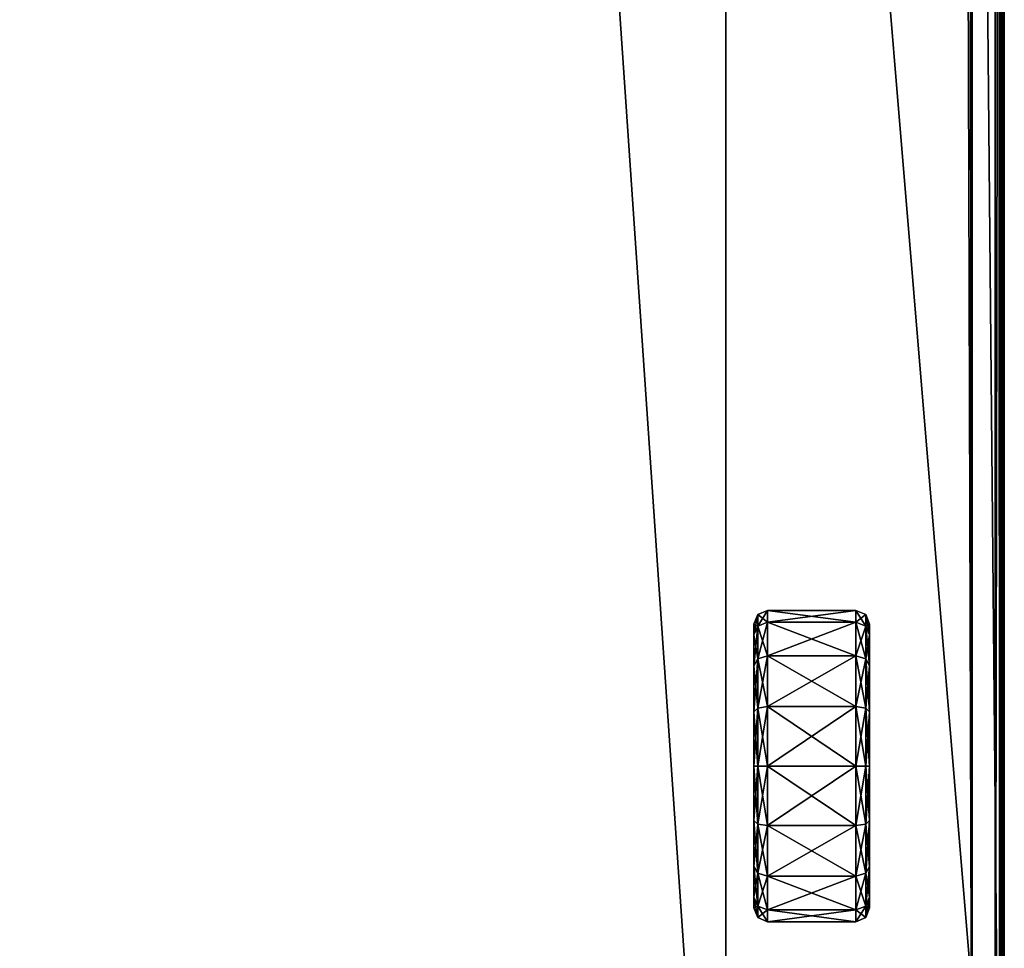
# Model space of a CAD drawing. Header units: centimetres. Extents: x -30.2 to 45.3, y -8.4 to 52.9.
# Tile 255 of 256: x 29.2 to 45.3, y 7.2 to 22.4. Entities that reach past the tile are written whole.
import ezdxf

# ---------------------------------------------------------------- set-up
doc = ezdxf.new("R2010")
doc.units = ezdxf.units.CM
doc.layers.add('RF471304_Body', color=7, linetype='Continuous', true_color=0x1bb158)

msp = doc.modelspace()

# ---------------------------------------------------------------- meshes
at = {"layer": 'RF471304_Body', "color": 213, "true_color": 0xc458e1}
mesh = msp.add_polyface(dxfattribs=at)
corners = [(-22.011, 48.797, 197.682), (-22.011, 48.346, 32.39), (37.276, 48.346, 32.39), (37.276, 48.797, 197.682), (41.365, 49.966, 24.197), (-26.138, 49.966, 24.197), (41.334, 51.851, 24.229), (41.354, 51.837, 24.224), (40.666, 49.966, 7.544), (-26.047, 49.966, 7.544), (-29.599, 2.002, -0.249), (40.754, 49.966, -0.249), (44.664, 49.966, -0.249), (44.812, 2.002, -0.249), (44.746, 49.949, -0.249), (44.796, 49.9, -0.249), (-26.042, 49.966, -0.249), (40.773, -2.863, 32.428), (40.773, 48.346, 32.39), (-25.508, 48.346, 32.39), (-7.966, -2.863, 197.682), (40.773, 48.797, 197.682), (40.773, -2.863, 197.682), (44.703, 49.9, 7.544), (44.796, 49.9, 24.197), (44.812, 49.817, 24.197), (44.812, 49.817, 7.544), (44.654, 49.949, 7.544), (44.746, 49.949, 24.197), (44.571, 49.966, 7.544), (44.664, 49.966, 24.197), (45.165, 51.753, 24.233), (41.365, 51.838, 24.225), (45.19, 1.958, 209.273), (45.19, 49.93, 209.273), (41.197, 49.93, 209.273), (45.19, 51.693, 209.273), (41.352, 51.736, 209.273), (41.3, 51.726, 209.273), (41.268, 51.695, 209.273), (41.256, 51.644, 209.273), (41.167, 51.737, 209.273), (-26.034, 51.644, 209.273), (41.218, 51.727, 209.273), (41.248, 51.696, 209.273), (-26.034, 49.93, 209.273), (-7.966, 1.958, 209.273)]
mesh.append_faces([[corners[k] for k in face] for face in [(33, 34, 35), (44, 40, 39)]], dxfattribs={"color": 213})
mesh.append_faces([[corners[k] for k in face] for face in [(4, 6, 7), (32, 4, 7)]], dxfattribs={"vtx0": -1, "color": 213})
mesh.append_faces([[corners[k] for k in face] for face in [(41, 42, 35)]], dxfattribs={"vtx0": -1, "vtx1": -1, "vtx2": -1, "color": 213})
mesh.append_faces([[corners[k] for k in face] for face in [(10, 11, 12), (13, 12, 14), (13, 14, 15), (17, 2, 1), (17, 1, 19), (20, 0, 3), (20, 3, 21), (36, 38, 39), (36, 39, 40)]], dxfattribs={"vtx0": -1, "vtx2": -1, "color": 213})
mesh.append_faces([[corners[k] for k in face] for face in [(35, 34, 40), (40, 44, 35)]], dxfattribs={"vtx1": -1, "color": 213})
mesh.append_faces([[corners[k] for k in face] for face in [(4, 5, 6), (13, 10, 12), (32, 31, 4), (34, 36, 40), (43, 41, 35), (44, 43, 35)]], dxfattribs={"vtx1": -1, "vtx2": -1, "color": 213})
mesh.append_faces([[corners[k] for k in face] for face in [(0, 1, 2), (2, 3, 0), (4, 8, 9), (8, 11, 16), (17, 18, 2), (22, 21, 18), (23, 24, 25), (25, 26, 23), (15, 23, 26), (27, 28, 24), (24, 23, 27), (29, 30, 28), (28, 27, 29), (14, 27, 23), (23, 15, 14), (12, 29, 27), (27, 14, 12), (18, 21, 3), (3, 2, 18), (31, 30, 4), (4, 30, 29), (29, 8, 4), (29, 12, 11), (11, 8, 29), (36, 37, 38), (35, 45, 46), (46, 33, 35), (43, 44, 39)]], dxfattribs={"vtx2": -1, "color": 213})
mesh = msp.add_polyface(dxfattribs=at)
corners = [(45.338, 51.693, 201.18), (45.338, 49.93, 201.18), (45.338, 49.93, 24.328), (45.338, 51.693, 24.328), (44.812, 2.002, -0.249), (44.796, 49.9, -0.249), (44.812, 49.817, -0.249), (45.262, 2.011, 24.23), (44.812, 2.322, 24.197), (44.812, 49.817, 24.197), (45.248, 49.911, 24.229), (44.812, 2.002, 7.544), (44.812, 49.817, 7.544), (45.338, 49.93, 209.124), (45.338, 1.958, 209.124), (45.19, 51.693, 209.273), (45.272, 51.693, 209.256), (45.263, 51.739, 209.256), (45.19, 49.93, 209.273), (45.272, 49.93, 209.256), (44.796, 49.9, 24.197), (45.297, 51.686, 24.233), (45.313, 51.604, 24.233), (45.322, 51.693, 209.207), (45.307, 51.767, 209.207), (45.338, 51.693, 209.124), (45.322, 49.93, 209.207), (44.746, 49.949, 24.197), (45.247, 51.736, 24.233), (44.664, 49.966, 24.197), (45.165, 51.753, 24.233), (45.338, 1.958, 201.18), (45.19, 1.958, 209.273), (45.272, 1.958, 209.256), (45.322, 1.958, 209.207), (45.328, 49.928, 24.276), (45.338, 1.958, 24.328), (45.33, 1.964, 24.276), (45.327, 51.654, 24.245), (45.311, 51.736, 24.245), (45.336, 51.683, 24.276), (45.298, 49.922, 24.243), (45.304, 1.982, 24.243), (45.319, 51.766, 24.276)]
mesh.append_faces([[corners[k] for k in face] for face in [(15, 16, 17), (9, 22, 10)]], dxfattribs={"color": 213})
mesh.append_faces([[corners[k] for k in face] for face in [(4, 5, 6)]], dxfattribs={"vtx0": -1, "color": 213})
mesh.append_faces([[corners[k] for k in face] for face in [(0, 1, 2), (2, 3, 0), (7, 8, 9), (9, 10, 7), (9, 8, 11), (11, 12, 9), (6, 12, 11), (1, 13, 14), (18, 19, 16), (16, 15, 18), (20, 21, 22), (22, 9, 20), (12, 6, 5), (17, 16, 23), (24, 23, 25), (19, 26, 23), (23, 16, 19), (26, 13, 25), (25, 23, 26), (27, 28, 21), (21, 20, 27), (29, 30, 28), (28, 27, 29), (2, 1, 31), (0, 25, 13), (13, 1, 0), (19, 18, 32), (26, 19, 33), (34, 14, 13), (13, 26, 34), (35, 2, 36), (36, 37, 35), (38, 22, 21), (21, 39, 38), (40, 3, 2), (2, 35, 40), (41, 35, 37), (37, 42, 41), (10, 41, 42), (42, 7, 10), (40, 38, 39), (3, 40, 43), (39, 21, 28), (38, 40, 35), (35, 41, 38), (22, 38, 41), (41, 10, 22)]], dxfattribs={"vtx2": -1, "color": 213})
mesh = msp.add_polyface(dxfattribs=at)
corners = [(-29.599, -2.537, 7.544), (-29.599, 2.002, 7.544), (44.812, 2.002, 7.544), (-29.599, 2.322, 24.197), (-29.599, 49.817, 24.197), (-29.599, 49.817, 7.544), (-29.582, 49.9, -0.249), (-29.533, 49.949, -0.249), (-29.45, 49.966, -0.249), (-29.599, 49.817, -0.249), (-29.599, 2.002, -0.249), (-26.042, 49.966, -0.249), (40.754, 49.966, -0.249), (-7.966, 1.958, 209.273), (-26.034, 49.93, 209.273), (-30.012, 49.93, 209.273), (-30.012, 1.958, 209.273), (-30.16, 1.958, 201.18), (-30.16, 49.93, 201.18), (-30.16, 49.93, 24.328), (-30.16, 1.958, 24.328), (-30.082, 2.008, 24.23), (-29.599, -2.537, 24.197), (-25.508, -2.863, 32.428), (-25.508, 48.346, 32.39), (-25.508, 48.797, 197.682), (-25.508, -2.863, 197.682), (-7.966, -2.863, 197.682), (-22.011, 48.797, 197.682), (-29.533, 49.949, 7.544), (-29.533, 49.949, 24.197), (-29.45, 49.966, 24.197), (-30.094, 49.93, 209.256), (-30.094, 1.958, 209.256), (-29.582, 49.9, 7.544), (-29.582, 49.9, 24.197), (-30.144, 49.93, 209.207), (-30.144, 1.958, 209.207), (-30.16, 49.93, 209.124), (-30.16, 1.958, 209.124), (-22.011, 48.346, 32.39), (-30.069, 49.912, 24.229), (-30.12, 49.922, 24.243), (-30.126, 1.98, 24.243), (-30.152, 1.964, 24.276), (-30.121, -2.702, 24.243), (-30.072, -2.686, 24.229), (-30.15, 49.928, 24.276)]
mesh.append_faces([[corners[k] for k in face] for face in [(26, 25, 27)]], dxfattribs={"color": 213})
mesh.append_faces([[corners[k] for k in face] for face in [(10, 8, 11), (10, 11, 12)]], dxfattribs={"vtx0": -1, "vtx2": -1, "color": 213})
mesh.append_faces([[corners[k] for k in face] for face in [(9, 6, 8), (10, 9, 8)]], dxfattribs={"vtx1": -1, "vtx2": -1, "color": 213})
mesh.append_faces([[corners[k] for k in face] for face in [(0, 1, 2), (3, 4, 5), (5, 1, 3), (6, 7, 8), (13, 14, 15), (15, 16, 13), (17, 18, 19), (19, 20, 17), (21, 3, 22), (22, 3, 1), (5, 9, 10), (10, 1, 5), (2, 1, 10), (23, 24, 25), (25, 26, 23), (27, 25, 28), (29, 30, 31), (15, 32, 33), (33, 16, 15), (34, 35, 30), (30, 29, 34), (5, 4, 35), (35, 34, 5), (32, 36, 37), (37, 33, 32), (36, 38, 39), (39, 37, 36), (6, 34, 29), (29, 7, 6), (9, 5, 34), (34, 6, 9), (25, 24, 40), (40, 28, 25), (17, 39, 38), (38, 18, 17), (4, 3, 21), (21, 41, 4), (42, 41, 21), (21, 43, 42), (44, 43, 45), (43, 21, 46), (47, 42, 43), (43, 44, 47), (19, 47, 44), (44, 20, 19)]], dxfattribs={"vtx2": -1, "color": 213})
mesh = msp.add_polyface(dxfattribs=at)
corners = [(45.338, -2.714, 24.328), (45.338, 1.958, 24.328), (45.338, 1.958, 201.18), (45.338, -2.714, 201.18), (45.338, 1.958, 209.124), (45.338, 49.93, 201.18), (45.338, -2.714, 209.124), (45.322, -2.714, 209.207), (45.322, -2.76, 209.197), (45.322, -2.788, 209.17), (45.322, -2.797, 209.124), (45.272, -2.832, 209.197), (45.272, -2.846, 209.124), (45.19, -2.846, 209.207), (45.272, -2.788, 209.242), (45.272, -2.714, 209.256), (45.19, -2.714, 209.273), (45.322, 1.958, 209.207), (45.272, 1.958, 209.256), (45.19, -2.863, 24.328), (45.272, -2.846, 24.328), (45.272, -2.846, 201.18), (45.19, -2.863, 201.18), (45.322, -2.797, 201.18), (45.322, -2.797, 24.328), (45.338, 49.93, 24.328), (45.19, 1.958, 209.273), (45.272, 49.93, 209.256), (45.322, 49.93, 209.207), (45.309, -2.685, 24.243), (45.272, -2.649, 24.231), (45.262, 2.011, 24.23), (45.304, 1.982, 24.243), (45.315, -2.789, 24.276), (45.266, -2.838, 24.276), (45.331, -2.707, 24.276), (45.33, 1.964, 24.276), (45.295, -2.765, 24.244), (45.248, -2.813, 24.244), (45.262, -2.726, 24.231)]
mesh.append_faces([[corners[k] for k in face] for face in [(6, 7, 8), (6, 9, 10), (6, 8, 9)]], dxfattribs={"color": 213})
mesh.append_faces([[corners[k] for k in face] for face in [(0, 1, 2), (2, 3, 0), (4, 2, 5), (6, 3, 2), (2, 4, 6), (11, 12, 10), (10, 9, 11), (12, 11, 13), (14, 11, 9), (9, 8, 14), (15, 14, 8), (8, 7, 15), (14, 15, 16), (7, 17, 18), (18, 15, 7), (6, 4, 17), (17, 7, 6), (19, 20, 21), (22, 21, 12), (23, 21, 20), (20, 24, 23), (3, 23, 24), (24, 0, 3), (10, 12, 21), (21, 23, 10), (6, 10, 23), (23, 3, 6), (2, 1, 25), (26, 18, 27), (18, 17, 28), (29, 30, 31), (31, 32, 29), (33, 24, 20), (20, 34, 33), (35, 0, 24), (24, 33, 35), (35, 29, 32), (32, 36, 35), (0, 35, 36), (36, 1, 0), (37, 33, 34), (34, 38, 37), (39, 37, 38), (29, 35, 33), (33, 37, 29), (30, 29, 37), (37, 39, 30)]], dxfattribs={"vtx2": -1, "color": 213})
mesh = msp.add_polyface(dxfattribs=at)
corners = [(44.812, 2.002, 7.544), (44.812, -2.194, 7.544), (-29.599, -2.537, 7.544), (-7.966, -2.714, 209.273), (45.19, -2.714, 209.273), (45.19, 1.958, 209.273), (-7.966, 1.958, 209.273), (45.262, 2.011, 24.23), (45.272, -2.649, 24.231), (44.812, -2.194, 24.197), (44.812, 2.322, 24.197), (-29.599, -2.537, 24.197), (45.144, -2.782, 24.231), (-29.599, 2.002, -0.249), (44.812, 2.002, -0.249), (44.812, 49.817, -0.249), (45.19, -2.863, 209.124), (-7.966, -2.863, 209.124), (-7.966, -2.863, 201.18), (45.19, -2.863, 201.18), (-25.508, -2.863, 32.428), (-30.012, -2.863, 24.328), (45.19, -2.863, 24.328), (40.773, -2.863, 32.428), (-7.966, -2.863, 197.682), (40.773, -2.863, 197.682), (-25.508, 48.346, 32.39), (40.773, 48.797, 197.682), (40.773, 48.346, 32.39), (45.272, -2.714, 209.256), (45.272, 1.958, 209.256), (45.19, -2.846, 209.207), (45.272, -2.846, 209.124), (45.19, -2.797, 209.256), (45.272, -2.832, 209.197), (45.272, -2.788, 209.242), (45.272, -2.846, 201.18), (-7.966, -2.797, 209.256), (-7.966, -2.846, 209.207), (45.262, -2.726, 24.231), (45.219, -2.771, 24.231), (45.159, -2.809, 24.263), (-29.963, -2.825, 24.262), (45.266, -2.838, 24.276), (45.272, -2.846, 24.328), (45.174, -2.836, 24.296), (-29.987, -2.844, 24.295), (45.248, -2.813, 24.244)]
mesh.append_faces([[corners[k] for k in face] for face in [(9, 8, 39), (9, 39, 40), (9, 40, 12)]], dxfattribs={"color": 213})
mesh.append_faces([[corners[k] for k in face] for face in [(24, 27, 25)]], dxfattribs={"vtx0": -1, "color": 213})
mesh.append_faces([[corners[k] for k in face] for face in [(20, 23, 26)]], dxfattribs={"vtx1": -1, "color": 213})
mesh.append_faces([[corners[k] for k in face] for face in [(0, 1, 2), (3, 4, 5), (5, 6, 3), (7, 8, 9), (9, 10, 7), (11, 9, 12), (10, 9, 1), (1, 0, 10), (2, 1, 9), (13, 14, 0), (0, 14, 15), (16, 17, 18), (18, 19, 16), (20, 21, 22), (22, 23, 20), (18, 24, 25), (25, 19, 18), (19, 25, 23), (23, 22, 19), (28, 23, 25), (29, 30, 5), (5, 4, 29), (31, 16, 32), (33, 31, 34), (34, 35, 33), (4, 33, 35), (36, 19, 22), (32, 16, 19), (33, 4, 3), (3, 37, 33), (31, 33, 37), (37, 38, 31), (16, 31, 38), (38, 17, 16), (12, 41, 42), (43, 44, 22), (22, 45, 43), (41, 45, 46), (45, 22, 21), (47, 43, 45), (45, 41, 47), (40, 47, 41), (41, 12, 40), (47, 40, 39)]], dxfattribs={"vtx2": -1, "color": 213})
at = {"layer": 'RF471304_Body', "color": 221, "true_color": 0xe5a6d7}
mesh = msp.add_polyface(dxfattribs=at)
corners = [(41.232, 10.216, 0.608), (41.232, 7.891, 0.608), (41.232, 8.068, 1.497), (41.232, 8.572, 2.252), (41.232, 9.326, 2.756), (41.232, 10.216, 2.933), (41.232, 11.105, 2.756), (41.232, 11.86, 2.252), (41.232, 12.364, 1.497), (41.232, 12.541, 0.608), (41.232, 12.364, -0.282), (41.232, 11.86, -1.036), (41.232, 11.105, -1.54), (41.232, 10.216, -1.717), (41.232, 9.326, -1.54), (41.232, 8.572, -1.036), (41.232, 8.068, -0.282), (41.298, 7.732, 0.608), (41.298, 7.921, 1.558), (41.298, 8.459, 2.364), (41.298, 9.265, 2.903), (41.298, 10.216, 3.092), (41.298, 11.166, 2.903), (41.298, 11.972, 2.364), (41.298, 12.51, 1.558), (41.298, 12.7, 0.608), (41.298, 12.51, -0.343), (41.298, 11.972, -1.149), (41.298, 11.166, -1.687), (41.298, 10.216, -1.876), (41.298, 9.265, -1.687), (41.298, 8.459, -1.149), (41.298, 7.921, -0.343), (41.457, 7.666, 0.608), (41.457, 7.86, 1.584), (41.457, 8.413, 2.411), (41.457, 9.24, 2.963), (41.457, 10.216, 3.158), (41.457, 11.191, 2.963), (41.457, 12.019, 2.411), (41.457, 12.571, 1.584), (41.457, 12.765, 0.608), (41.457, 12.571, -0.368), (41.457, 12.019, -1.195), (41.457, 11.191, -1.748), (41.457, 10.216, -1.942), (41.457, 9.24, -1.748), (41.457, 8.413, -1.195), (41.457, 7.86, -0.368), (42.908, 7.666, 0.608), (42.908, 7.86, 1.584), (42.908, 8.413, 2.411), (42.908, 9.24, 2.963), (42.908, 10.216, 3.158), (42.908, 11.191, 2.963), (42.908, 12.019, 2.411), (42.908, 12.571, 1.584), (42.908, 12.765, 0.608), (42.908, 12.571, -0.368), (42.908, 12.019, -1.195), (42.908, 11.191, -1.748), (42.908, 10.216, -1.942), (42.908, 9.24, -1.748), (42.908, 8.413, -1.195), (42.908, 7.86, -0.368), (43.067, 7.732, 0.608), (43.067, 7.921, 1.558), (43.067, 8.459, 2.364), (43.067, 9.265, 2.903), (43.067, 10.216, 3.092), (43.067, 11.166, 2.903), (43.067, 11.972, 2.364), (43.067, 12.51, 1.558), (43.067, 12.7, 0.608), (43.067, 12.51, -0.343), (43.067, 11.972, -1.149), (43.067, 11.166, -1.687), (43.067, 10.216, -1.876), (43.067, 9.265, -1.687), (43.067, 8.459, -1.149), (43.067, 7.921, -0.343), (43.132, 7.891, 0.608), (43.132, 8.068, 1.497), (43.132, 8.572, 2.252), (43.132, 9.326, 2.756), (43.132, 10.216, 2.933), (43.132, 11.105, 2.756), (43.132, 11.86, 2.252), (43.132, 12.364, 1.497), (43.132, 12.541, 0.608), (43.132, 12.364, -0.282), (43.132, 11.86, -1.036), (43.132, 11.105, -1.54), (43.132, 10.216, -1.717), (43.132, 9.326, -1.54), (43.132, 8.572, -1.036), (43.132, 8.068, -0.282), (43.132, 10.216, 0.608)]
mesh.append_faces([[corners[k] for k in face] for face in [(0, 1, 2), (0, 2, 3), (0, 3, 4), (0, 4, 5), (0, 5, 6), (0, 6, 7), (0, 7, 8), (0, 8, 9), (0, 9, 10), (0, 10, 11), (0, 11, 12), (0, 12, 13), (0, 13, 14), (0, 14, 15), (0, 15, 16), (0, 16, 1), (81, 97, 82), (82, 97, 83), (83, 97, 84), (84, 97, 85), (85, 97, 86), (86, 97, 87), (87, 97, 88), (88, 97, 89), (89, 97, 90), (90, 97, 91), (91, 97, 92), (92, 97, 93), (93, 97, 94), (94, 97, 95), (95, 97, 96), (96, 97, 81)]], dxfattribs={"color": 221})
mesh.append_faces([[corners[k] for k in face] for face in [(18, 2, 1), (1, 17, 18), (19, 3, 2), (2, 18, 19), (20, 4, 3), (3, 19, 20), (21, 5, 4), (4, 20, 21), (22, 6, 5), (5, 21, 22), (23, 7, 6), (6, 22, 23), (24, 8, 7), (7, 23, 24), (25, 9, 8), (8, 24, 25), (26, 10, 9), (9, 25, 26), (27, 11, 10), (10, 26, 27), (28, 12, 11), (11, 27, 28), (29, 13, 12), (12, 28, 29), (30, 14, 13), (13, 29, 30), (31, 15, 14), (14, 30, 31), (32, 16, 15), (15, 31, 32), (17, 1, 16), (16, 32, 17), (34, 18, 17), (17, 33, 34), (35, 19, 18), (18, 34, 35), (36, 20, 19), (19, 35, 36), (37, 21, 20), (20, 36, 37), (38, 22, 21), (21, 37, 38), (39, 23, 22), (22, 38, 39), (40, 24, 23), (23, 39, 40), (41, 25, 24), (24, 40, 41), (42, 26, 25), (25, 41, 42), (43, 27, 26), (26, 42, 43), (44, 28, 27), (27, 43, 44), (45, 29, 28), (28, 44, 45), (46, 30, 29), (29, 45, 46), (47, 31, 30), (30, 46, 47), (48, 32, 31), (31, 47, 48), (33, 17, 32), (32, 48, 33), (50, 34, 33), (33, 49, 50), (51, 35, 34), (34, 50, 51), (52, 36, 35), (35, 51, 52), (53, 37, 36), (36, 52, 53), (54, 38, 37), (37, 53, 54), (55, 39, 38), (38, 54, 55), (56, 40, 39), (39, 55, 56), (57, 41, 40), (40, 56, 57), (58, 42, 41), (41, 57, 58), (59, 43, 42), (42, 58, 59), (60, 44, 43), (43, 59, 60), (61, 45, 44), (44, 60, 61), (62, 46, 45), (45, 61, 62), (63, 47, 46), (46, 62, 63), (64, 48, 47), (47, 63, 64), (49, 33, 48), (48, 64, 49), (66, 50, 49), (49, 65, 66), (67, 51, 50), (50, 66, 67), (68, 52, 51), (51, 67, 68), (69, 53, 52), (52, 68, 69), (70, 54, 53), (53, 69, 70), (71, 55, 54), (54, 70, 71), (72, 56, 55), (55, 71, 72), (73, 57, 56), (56, 72, 73), (74, 58, 57), (57, 73, 74), (75, 59, 58), (58, 74, 75), (76, 60, 59), (59, 75, 76), (77, 61, 60), (60, 76, 77), (78, 62, 61), (61, 77, 78), (79, 63, 62), (62, 78, 79), (80, 64, 63), (63, 79, 80), (65, 49, 64), (64, 80, 65), (82, 66, 65), (65, 81, 82), (83, 67, 66), (66, 82, 83), (84, 68, 67), (67, 83, 84), (85, 69, 68), (68, 84, 85), (86, 70, 69), (69, 85, 86), (87, 71, 70), (70, 86, 87), (88, 72, 71), (71, 87, 88), (89, 73, 72), (72, 88, 89), (90, 74, 73), (73, 89, 90), (91, 75, 74), (74, 90, 91), (92, 76, 75), (75, 91, 92), (93, 77, 76), (76, 92, 93), (94, 78, 77), (77, 93, 94), (95, 79, 78), (78, 94, 95), (96, 80, 79), (79, 95, 96), (81, 65, 80), (80, 96, 81)]], dxfattribs={"vtx2": -1, "color": 221})

doc.saveas('drawing.dxf')
